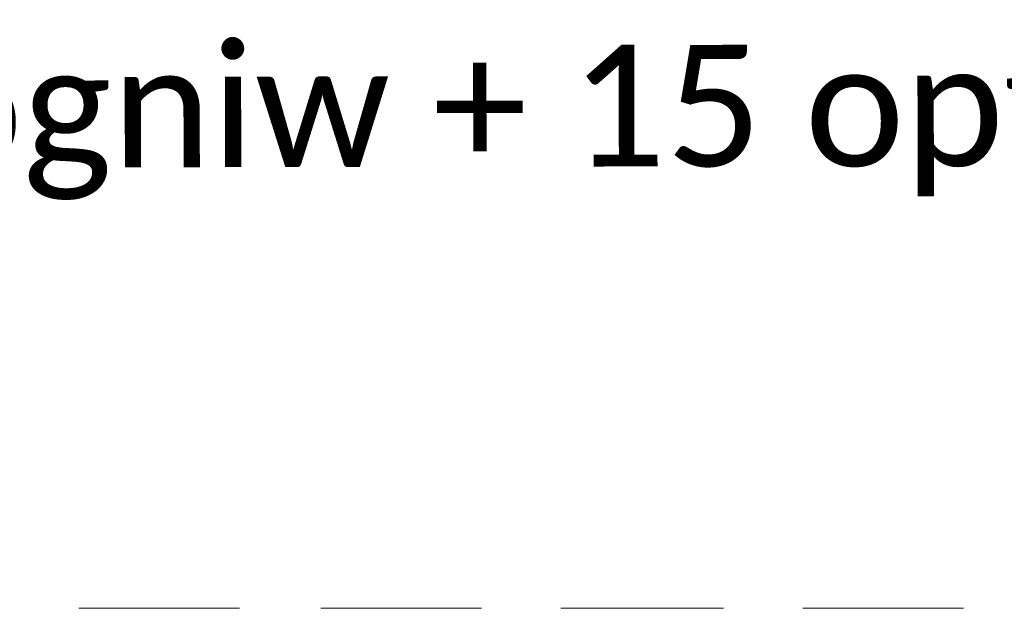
# Model space of a CAD drawing. Header units: millimetres. Extents: x -62780 to 1772512, y -757464 to -52755.
# Tile 10 of 65: x 1712190 to 1712385, y -612196 to -612080. Entities that reach past the tile are written whole.
import ezdxf
from ezdxf.enums import TextEntityAlignment as Align

# ---------------------------------------------------------------- set-up
doc = ezdxf.new("R2010")
doc.units = ezdxf.units.MM
doc.layers.add('C00-00-00', color=7, linetype='Continuous')
doc.layers.add('teksty-gruba', color=7, linetype='Continuous', lineweight=30)
doc.styles.add('gruby', font='calibri.ttf')

# ---------------------------------------------------------------- blocks, each defined once
blk = doc.blocks.new('zw$6995')
at = {"layer": 'C00-00-00', "lineweight": 0}
for points in [[(-35560.196, -28336.948), (-35242.696, -28336.948)], [(-35081.829, -28336.948), (-34764.329, -28336.948)], [(-34607.696, -28336.948), (-34285.963, -28336.948)], [(-34129.329, -28336.948), (-33811.829, -28336.948)]]:
    blk.add_lwpolyline(points, dxfattribs=at)
at = {"layer": 'teksty-gruba', "style": 'gruby'}
blk.add_text('String nr 2 - 30 ogniw + 15 optymalizatorów', height=240, rotation=0.1, dxfattribs=at).set_placement((-34865.265, -27344.559), align=Align.MIDDLE_CENTER)

msp = doc.modelspace()

# ---------------------------------------------------------------- block references
at = {"color": 7, "xscale": 0.1, "yscale": 0.1, "zscale": 0.1}
msp.add_blockref('zw$6995', (1715757.6861, -609362.2814), dxfattribs=at)

doc.saveas('drawing.dxf')
